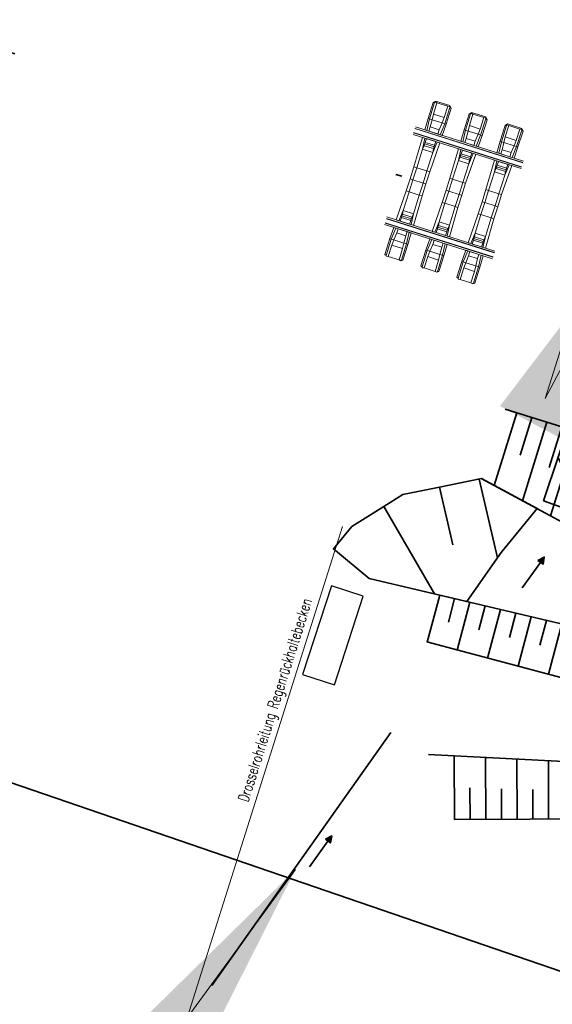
# Model space of a CAD drawing. Header units: metres. Extents: x -11 to 3521450, y 0 to 5943726.
# Tile 74 of 97: x 3521259.5 to 3521267.97, y 5943372.73 to 5943388.38. Entities that reach past the tile are written whole.
import ezdxf

# ---------------------------------------------------------------- set-up
doc = ezdxf.new("R2010")
doc.units = ezdxf.units.M
doc.linetypes.add('AUSGEZOGEN', pattern=[2, 1, 1])
doc.linetypes.add('Strichpunkt', pattern=[25.4, 12.7, -6.35, 0, -6.35])
doc.layers.add('IB_SCHWELLE', color=101, linetype='Continuous', lineweight=9)
doc.layers.add('T__ACHS', color=10, linetype='Strichpunkt', lineweight=25)
doc.layers.add('IBJ_DB-Grenze', color=3, linetype='Continuous', true_color=0x00ff00)
doc.layers.add('IBJ_Rückbau', color=40, linetype='Continuous', true_color=0xffbf00)
for name, color, linetype in [('IBJ_Entwässerung', 170, 'Continuous'), ('IBJ_Sonstiges', 10, 'Continuous'), ('T__TEXT', 2, 'Continuous'), ('T__VERM', 3, 'Continuous')]:
    doc.layers.add(name, color=color, linetype=linetype)
doc.styles.get("Standard").update_dxf_attribs({"font": 'simplex.shx', "width": 0.7})
doc.dimstyles.new('SOFI35$7', dxfattribs={"dimscale": 0, "dimtxt": 3.5, "dimasz": 3.5, "dimexe": 0.18, "dimexo": 0.0625, "dimgap": 0.945, "dimtad": 1, "dimdec": 3, "dimrnd": 0.001, "dimzin": 0, "dimdsep": 46, "dimtxsty": 'Standard', "dimblk1": 'SOF_BEMSTR1', "dimblk2": 'SOF_BEMSTR2', "dimcen": 3.5, "dimse1": 1, "dimse2": 1, "dimclrd": 1, "dimclre": 1, "dimclrt": 2, "dimadec": 0, "dimazin": 0, "dimtfac": 1, "dimtdec": 3, "dimtmove": 0, "dimatfit": 0, "dimfxl": 1, "dimtolj": 1, "dimtzin": 0, "dimlwd": 0, "dimlwe": 0, "dimarcsym": 0})

# ---------------------------------------------------------------- blocks, each defined once
blk = doc.blocks.new('SOF_BEMSTR1')
at = {"color": 0, "linetype": 'ByBlock', "lineweight": -2}
for p, q in [((0, 20), (0, -8.5)), ((3.535, 3.535), (-3.535, -3.535)), ((-5, 0), (5, 0))]:
    blk.add_line(p, q, dxfattribs=at)
blk = doc.blocks.new('SOF_BEMSTR2')
at = {"color": 0, "linetype": 'ByBlock', "lineweight": -2}
for p, q in [((0, -20), (0, 8.5)), ((3.535, 3.535), (-3.535, -3.535)), ((-5, 0), (5, 0))]:
    blk.add_line(p, q, dxfattribs=at)
blk = doc.blocks.new('*U115')
at = {"color": 0, "linetype": 'ByBlock', "lineweight": 35}
for p, q in [((6.958, 1.081), (6.559, 1.188)), ((0, 0), (-0.004, 1.013)), ((0.497, 0.002), (0.493, 0.987)), ((0.997, 0.004), (0.993, 0.961)), ((6.893, 0.839), (6.037, 1.068)), ((1.497, 0.006), (1.493, 0.935)), ((1.997, 0.008), (1.993, 0.909)), ((2.497, 0.001), (2.582, 0.878)), ((2.994, -0.047), (3.082, 0.851)), ((3.492, -0.096), (3.582, 0.825)), ((3.99, -0.144), (4.082, 0.799)), ((4.485, -0.207), (4.668, 0.768)), ((6.174, -0.45), (4.518, 0.776)), ((4.977, -0.299), (5.172, 0.742)), ((6.764, 0.356), (5.361, 0.732)), ((6.471, -0.048), (5.422, 0.729)), ((5.468, -0.392), (5.676, 0.715)), ((6.829, 0.598), (6.372, 0.72)), ((0.247, 0.001), (0.245, 0.501)), ((0.747, 0.003), (0.745, 0.489)), ((1.247, 0.005), (1.245, 0.477)), ((1.747, 0.007), (1.745, 0.464)), ((2.247, 0.009), (2.245, 0.452)), ((2.746, -0.023), (2.789, 0.421)), ((3.243, -0.072), (3.287, 0.383)), ((3.741, -0.12), (3.786, 0.346)), ((6.62, 0.153), (6.247, 0.429)), ((4.238, -0.169), (4.285, 0.309)), ((4.731, -0.253), (4.826, 0.251)), ((5.222, -0.346), (5.323, 0.192)), ((6.322, -0.249), (5.646, 0.252)), ((5.714, -0.438), (5.844, 0.258))]:
    blk.add_line(p, q, dxfattribs=at)
blk = doc.blocks.new('*U116')
at = {"color": 0, "linetype": 'ByBlock', "lineweight": 35}
for p, q in [((0, 0), (0.198, 0.746)), ((0.335, 0.314), (0.434, 0.69)), ((0.476, -0.127), (0.678, 0.632)), ((0.819, 0.192), (0.921, 0.575)), ((0.959, -0.255), (1.165, 0.517)), ((1.304, 0.07), (1.408, 0.46)), ((1.443, -0.383), (1.651, 0.402)), ((1.789, -0.052), (1.895, 0.344)), ((1.926, -0.512), (2.138, 0.287)), ((2.274, -0.173), (2.381, 0.229)), ((2.409, -0.64), (2.625, 0.172)), ((2.759, -0.295), (2.868, 0.114)), ((2.892, -0.769), (3.112, 0.056)), ((3.244, -0.417), (3.355, -0.001)), ((3.376, -0.897), (3.598, -0.059)), ((3.729, -0.539), (3.842, -0.116)), ((3.859, -1.025), (4.085, -0.174)), ((4.214, -0.661), (4.328, -0.232)), ((4.342, -1.154), (4.572, -0.289)), ((4.699, -0.782), (4.815, -0.347)), ((4.825, -1.282), (5.058, -0.404)), ((5.184, -0.904), (5.302, -0.462)), ((5.309, -1.41), (5.545, -0.52)), ((5.669, -1.026), (5.789, -0.577))]:
    blk.add_line(p, q, dxfattribs=at)
blk = doc.blocks.new('*U135')
at = {"color": 0, "linetype": 'ByBlock', "lineweight": 35}
for p, q in [((-2.863, 0.879), (-3.223, -0.278)), ((-2.624, 0.804), (-2.812, 0.203)), ((-2.386, 0.73), (-2.775, -0.519)), ((-2.147, 0.656), (-2.349, 0.008)), ((-1.908, 0.581), (-2.326, -0.761)), ((-1.671, 0.502), (-1.907, -0.179)), ((-1.435, 0.42), (-1.92, -0.98)), ((-1.199, 0.338), (-1.448, -0.381)), ((-0.963, 0.256), (-1.474, -1.22)), ((-0.726, 0.174), (-0.989, -0.583)), ((-0.49, 0.093), (-1.029, -1.46)), ((-0.247, 0.039), (-0.386, -0.846)), ((0, 0), (-0.291, -1.857))]:
    blk.add_line(p, q, dxfattribs=at)

msp = doc.modelspace()

# ---------------------------------------------------------------- hatches: boundary and pattern name
at = {"layer": 'IBJ_Entwässerung', "linetype": 'AUSGEZOGEN', "lineweight": 35}
h = msp.add_hatch(color=256, dxfattribs=at)
h.dxf.hatch_style = 1
h.paths.add_polyline_path([(3521267.7405, 5943379.7796), (3521267.841, 5943379.8341), (3521267.8219, 5943379.7215)])
h = msp.add_hatch(color=256, dxfattribs=at)
h.dxf.hatch_style = 1
h.paths.add_polyline_path([(3521264.3607, 5943375.3487), (3521264.4611, 5943375.4032), (3521264.442, 5943375.2906)])
at = {"layer": 'IBJ_Sonstiges', "linetype": 'AUSGEZOGEN', "lineweight": 35}
h = msp.add_hatch(dxfattribs=at)
h.set_pattern_fill('ANSI31', color=256, scale=0.19)
h.set_pattern_definition([(117.4444, (3521270.7269, 5943372.35044), (-0.53536, -0.27803), [])])
h.paths.add_polyline_path([(3521272.5529, 5943394.7952), (3521267.83, 5943380.727), (3521268.732, 5943380.406), (3521273.335, 5943394.531)])

# ---------------------------------------------------------------- linework, layer by layer
at = {"layer": 'IB_SCHWELLE', "color": 0, "extrusion": (-7.34209e-07, -2.32642e-06, 1), "elevation": -16.4122}
for points in [[(3521266.0734, 5943387.0586), (3521265.9935, 5943386.8063), (3521266.0149, 5943386.7995), (3521266.0971, 5943387.0587), (3521266.0734, 5943387.0586)], [(3521266.135, 5943387.0544), (3521266.0779, 5943386.8741), (3521266.0568, 5943386.7862), (3521266.0149, 5943386.7995), (3521266.0971, 5943387.0587), (3521266.1082, 5943387.0689), (3521266.135, 5943387.0544)], [(3521266.1128, 5943387.0835), (3521266.0734, 5943387.0586), (3521266.0971, 5943387.0587), (3521266.1082, 5943387.0689), (3521266.1128, 5943387.0835)], [(3521266.135, 5943387.0544), (3521266.3066, 5943387), (3521266.2494, 5943386.8197), (3521266.0779, 5943386.8741), (3521266.135, 5943387.0544)], [(3521266.1128, 5943387.0835), (3521266.3416, 5943387.0109), (3521266.337, 5943386.9964), (3521266.3066, 5943387), (3521266.135, 5943387.0544), (3521266.1082, 5943387.0689), (3521266.1128, 5943387.0835)], [(3521266.3066, 5943387), (3521266.2494, 5943386.8197), (3521266.216, 5943386.7358), (3521266.258, 5943386.7225), (3521266.3402, 5943386.9816), (3521266.337, 5943386.9964), (3521266.3066, 5943387)], [(3521266.3594, 5943386.9679), (3521266.2794, 5943386.7157), (3521266.258, 5943386.7225), (3521266.3402, 5943386.9816), (3521266.3594, 5943386.9679)], [(3521266.3416, 5943387.011), (3521266.3594, 5943386.9679), (3521266.3402, 5943386.9816), (3521266.337, 5943386.9964), (3521266.3416, 5943387.011)], [(3521266.0779, 5943386.8741), (3521266.2494, 5943386.8197), (3521266.216, 5943386.7358), (3521266.0568, 5943386.7862), (3521266.0779, 5943386.8741)], [(3521266.6454, 5943386.8773), (3521266.5654, 5943386.625), (3521266.5869, 5943386.6182), (3521266.669, 5943386.8774), (3521266.6454, 5943386.8773)], [(3521266.707, 5943386.8731), (3521266.6498, 5943386.6927), (3521266.6288, 5943386.6049), (3521266.5869, 5943386.6182), (3521266.669, 5943386.8774), (3521266.6801, 5943386.8876), (3521266.707, 5943386.8731)], [(3521266.6848, 5943386.9022), (3521266.6454, 5943386.8773), (3521266.669, 5943386.8774), (3521266.6801, 5943386.8876), (3521266.6848, 5943386.9022)], [(3521266.707, 5943386.8731), (3521266.8786, 5943386.8187), (3521266.8214, 5943386.6383), (3521266.6498, 5943386.6927), (3521266.707, 5943386.8731)], [(3521266.6847, 5943386.9021), (3521266.9135, 5943386.8296), (3521266.9089, 5943386.8151), (3521266.8786, 5943386.8187), (3521266.707, 5943386.8731), (3521266.6801, 5943386.8876), (3521266.6848, 5943386.9022)], [(3521266.9135, 5943386.8296), (3521266.9313, 5943386.7866), (3521266.9121, 5943386.8003), (3521266.9089, 5943386.8151), (3521266.9135, 5943386.8296)], [(3521265.9935, 5943386.8063), (3521265.9416, 5943386.6249), (3521265.9744, 5943386.6145), (3521266.0149, 5943386.7995), (3521265.9935, 5943386.8063)], [(3521266.0148, 5943386.7995), (3521266.0568, 5943386.7862), (3521266.0291, 5943386.6706), (3521266.008, 5943386.6039), (3521265.9744, 5943386.6145), (3521266.0149, 5943386.7995)], [(3521266.0291, 5943386.6706), (3521266.1721, 5943386.6253), (3521266.1509, 5943386.5586), (3521266.008, 5943386.6039), (3521266.0291, 5943386.6706)], [(3521266.0568, 5943386.7862), (3521266.216, 5943386.7358), (3521266.1721, 5943386.6253), (3521266.0291, 5943386.6706), (3521266.0568, 5943386.7862)], [(3521266.258, 5943386.7224), (3521266.216, 5943386.7358), (3521266.1721, 5943386.6253), (3521266.1509, 5943386.5586), (3521266.1845, 5943386.5479), (3521266.258, 5943386.7225)], [(3521266.2794, 5943386.7157), (3521266.2173, 5943386.5375), (3521266.1845, 5943386.5479), (3521266.258, 5943386.7225), (3521266.2794, 5943386.7157)], [(3521266.6498, 5943386.6927), (3521266.8214, 5943386.6383), (3521266.788, 5943386.5544), (3521266.6288, 5943386.6049), (3521266.6498, 5943386.6927)], [(3521266.8786, 5943386.8187), (3521266.8214, 5943386.6383), (3521266.788, 5943386.5544), (3521266.8299, 5943386.5411), (3521266.9121, 5943386.8003), (3521266.9089, 5943386.8151), (3521266.8786, 5943386.8187)], [(3521266.9313, 5943386.7866), (3521266.8513, 5943386.5343), (3521266.8299, 5943386.5411), (3521266.9121, 5943386.8003), (3521266.9313, 5943386.7866)], [(3521267.2173, 5943386.6959), (3521267.1374, 5943386.4437), (3521267.1588, 5943386.4369), (3521267.241, 5943386.6961), (3521267.2173, 5943386.6959)], [(3521267.2789, 5943386.6917), (3521267.2218, 5943386.5114), (3521267.2007, 5943386.4236), (3521267.1588, 5943386.4369), (3521267.241, 5943386.6961), (3521267.2521, 5943386.7063), (3521267.2789, 5943386.6917)], [(3521267.2567, 5943386.7208), (3521267.2173, 5943386.6959), (3521267.241, 5943386.6961), (3521267.2521, 5943386.7063), (3521267.2567, 5943386.7208)], [(3521267.2789, 5943386.6917), (3521267.4505, 5943386.6373), (3521267.3933, 5943386.457), (3521267.2218, 5943386.5114), (3521267.2789, 5943386.6917)], [(3521267.2567, 5943386.7208), (3521267.4855, 5943386.6483), (3521267.4809, 5943386.6338), (3521267.4505, 5943386.6373), (3521267.2789, 5943386.6917), (3521267.2521, 5943386.7063), (3521267.2567, 5943386.7208)], [(3521266.5654, 5943386.625), (3521266.5135, 5943386.4436), (3521266.5464, 5943386.4332), (3521266.5869, 5943386.6182), (3521266.5654, 5943386.625)], [(3521266.5868, 5943386.6182), (3521266.6288, 5943386.6049), (3521266.6011, 5943386.4893), (3521266.5799, 5943386.4225), (3521266.5464, 5943386.4332), (3521266.5869, 5943386.6182)], [(3521266.6288, 5943386.6049), (3521266.788, 5943386.5544), (3521266.744, 5943386.444), (3521266.6011, 5943386.4893), (3521266.6288, 5943386.6049)], [(3521266.83, 5943386.5411), (3521266.788, 5943386.5544), (3521266.744, 5943386.444), (3521266.7228, 5943386.3772), (3521266.7564, 5943386.3666), (3521266.8299, 5943386.5411)], [(3521266.8513, 5943386.5343), (3521266.7893, 5943386.3562), (3521266.7564, 5943386.3666), (3521266.8299, 5943386.5411), (3521266.8513, 5943386.5343)], [(3521267.2218, 5943386.5114), (3521267.3933, 5943386.457), (3521267.3599, 5943386.3731), (3521267.2007, 5943386.4236), (3521267.2218, 5943386.5114)], [(3521267.4505, 5943386.6373), (3521267.3933, 5943386.457), (3521267.3599, 5943386.3731), (3521267.4018, 5943386.3598), (3521267.484, 5943386.619), (3521267.4808, 5943386.6337), (3521267.4505, 5943386.6373)], [(3521267.5033, 5943386.6053), (3521267.4233, 5943386.353), (3521267.4018, 5943386.3598), (3521267.484, 5943386.619), (3521267.5033, 5943386.6053)], [(3521267.4855, 5943386.6483), (3521267.5033, 5943386.6053), (3521267.484, 5943386.619), (3521267.4808, 5943386.6337), (3521267.4855, 5943386.6483)], [(3521265.9038, 5943386.5058), (3521265.9442, 5943386.4929), (3521265.9061, 5943386.3189), (3521265.8125, 5943386.0237), (3521265.7696, 5943386.0373), (3521265.9038, 5943386.5058)], [(3521265.9312, 5943386.3734), (3521265.9061, 5943386.3189), (3521266.07, 5943386.2669), (3521266.0808, 5943386.3259), (3521265.9312, 5943386.3733)], [(3521265.9398, 5943386.4002), (3521266.0893, 5943386.3528), (3521266.0808, 5943386.3259), (3521265.9312, 5943386.3734)], [(3521266.0976, 5943386.3789), (3521265.948, 5943386.4263), (3521265.9398, 5943386.4002), (3521266.0894, 5943386.3528)], [(3521265.9669, 5943386.4858), (3521266.1165, 5943386.4383), (3521266.0976, 5943386.3789), (3521265.948, 5943386.4263)], [(3521266.1796, 5943386.4183), (3521266.1391, 5943386.4312), (3521266.07, 5943386.2669), (3521265.9764, 5943385.9717), (3521266.0193, 5943385.9581), (3521266.1796, 5943386.4183)], [(3521266.6011, 5943386.4893), (3521266.744, 5943386.444), (3521266.7228, 5943386.3772), (3521266.5799, 5943386.4225), (3521266.6011, 5943386.4893)], [(3521267.1374, 5943386.4437), (3521267.0854, 5943386.2623), (3521267.1183, 5943386.2519), (3521267.1588, 5943386.4369), (3521267.1374, 5943386.4437)], [(3521267.1587, 5943386.4369), (3521267.2007, 5943386.4236), (3521267.173, 5943386.3079), (3521267.1519, 5943386.2412), (3521267.1183, 5943386.2519), (3521267.1588, 5943386.4369)], [(3521267.2007, 5943386.4236), (3521267.3599, 5943386.3731), (3521267.3159, 5943386.2626), (3521267.173, 5943386.3079), (3521267.2007, 5943386.4236)], [(3521267.4019, 5943386.3598), (3521267.3599, 5943386.3731), (3521267.3159, 5943386.2626), (3521267.2948, 5943386.1959), (3521267.3284, 5943386.1853), (3521267.4018, 5943386.3598)], [(3521267.4233, 5943386.353), (3521267.3612, 5943386.1748), (3521267.3284, 5943386.1853), (3521267.4018, 5943386.3598), (3521267.4233, 5943386.353)], [(3521266.4757, 5943386.3244), (3521266.5162, 5943386.3116), (3521266.4781, 5943386.1376), (3521266.3845, 5943385.8423), (3521266.3416, 5943385.8559), (3521266.4757, 5943386.3245)], [(3521266.5117, 5943386.2189), (3521266.6613, 5943386.1715), (3521266.6528, 5943386.1446), (3521266.5032, 5943386.192)], [(3521266.6696, 5943386.1976), (3521266.52, 5943386.245), (3521266.5117, 5943386.2189), (3521266.6613, 5943386.1715)], [(3521266.5388, 5943386.3044), (3521266.6884, 5943386.257), (3521266.6696, 5943386.1976), (3521266.52, 5943386.245)], [(3521266.7515, 5943386.237), (3521266.7111, 5943386.2498), (3521266.6419, 5943386.0856), (3521266.5483, 5943385.7904), (3521266.5912, 5943385.7768), (3521266.7515, 5943386.237)], [(3521267.173, 5943386.3079), (3521267.3159, 5943386.2626), (3521267.2948, 5943386.1959), (3521267.1519, 5943386.2412), (3521267.173, 5943386.3079)], [(3521266.5032, 5943386.192), (3521266.4781, 5943386.1376), (3521266.6419, 5943386.0856), (3521266.6528, 5943386.1446), (3521266.5032, 5943386.192)], [(3521267.0477, 5943386.1431), (3521267.0881, 5943386.1303), (3521267.05, 5943385.9562), (3521266.9564, 5943385.661), (3521266.9135, 5943385.6746), (3521267.0477, 5943386.1431)], [(3521267.2415, 5943386.0162), (3521267.0919, 5943386.0637), (3521267.0837, 5943386.0376), (3521267.2332, 5943385.9902)], [(3521267.1108, 5943386.1231), (3521267.2604, 5943386.0757), (3521267.2415, 5943386.0162), (3521267.0919, 5943386.0637)], [(3521267.3235, 5943386.0557), (3521267.283, 5943386.0685), (3521267.2139, 5943385.9043), (3521267.1202, 5943385.6091), (3521267.1631, 5943385.5955), (3521267.3235, 5943386.0557)], [(3521265.8125, 5943386.0237), (3521265.7696, 5943386.0373), (3521265.7088, 5943385.8453), (3521265.7517, 5943385.8317)], [(3521265.8125, 5943386.0237), (3521265.9764, 5943385.9717), (3521265.9155, 5943385.7797), (3521265.7517, 5943385.8317)], [(3521265.9764, 5943385.9717), (3521266.0193, 5943385.9581), (3521265.9584, 5943385.7661), (3521265.9155, 5943385.7797)], [(3521267.0751, 5943386.0107), (3521267.05, 5943385.9562), (3521267.2139, 5943385.9043), (3521267.2247, 5943385.9633), (3521267.0751, 5943386.0107)], [(3521267.0837, 5943386.0376), (3521267.2332, 5943385.9902), (3521267.2247, 5943385.9633), (3521267.0751, 5943386.0107)], [(3521265.6908, 5943385.6397), (3521265.6479, 5943385.6533), (3521265.7088, 5943385.8453), (3521265.7517, 5943385.8317)], [(3521265.6908, 5943385.6397), (3521265.8546, 5943385.5877), (3521265.9155, 5943385.7797), (3521265.7517, 5943385.8317)], [(3521265.8546, 5943385.5877), (3521265.8975, 5943385.5741), (3521265.9584, 5943385.7661), (3521265.9155, 5943385.7797)], [(3521266.3845, 5943385.8423), (3521266.3416, 5943385.8559), (3521266.2807, 5943385.6639), (3521266.3236, 5943385.6503)], [(3521266.3845, 5943385.8423), (3521266.5483, 5943385.7904), (3521266.4874, 5943385.5984), (3521266.3236, 5943385.6503)], [(3521266.5483, 5943385.7904), (3521266.5912, 5943385.7768), (3521266.5303, 5943385.5848), (3521266.4874, 5943385.5984)], [(3521265.4876, 5943385.1931), (3521265.528, 5943385.1803), (3521265.5972, 5943385.3445), (3521265.6908, 5943385.6397), (3521265.6479, 5943385.6533), (3521265.4876, 5943385.1931)], [(3521265.7634, 5943385.1056), (3521265.7229, 5943385.1185), (3521265.7611, 5943385.2925), (3521265.8546, 5943385.5877), (3521265.8975, 5943385.5741), (3521265.7634, 5943385.1056)], [(3521266.2627, 5943385.4584), (3521266.2199, 5943385.472), (3521266.2807, 5943385.6639), (3521266.3236, 5943385.6503)], [(3521266.2627, 5943385.4584), (3521266.4266, 5943385.4064), (3521266.4874, 5943385.5984), (3521266.3236, 5943385.6503)], [(3521266.4266, 5943385.4064), (3521266.4695, 5943385.3928), (3521266.5303, 5943385.5848), (3521266.4874, 5943385.5984)], [(3521266.9564, 5943385.661), (3521266.9135, 5943385.6746), (3521266.8527, 5943385.4826), (3521266.8956, 5943385.469)], [(3521266.9564, 5943385.661), (3521267.1202, 5943385.6091), (3521267.0594, 5943385.4171), (3521266.8956, 5943385.469)], [(3521267.1202, 5943385.6091), (3521267.1631, 5943385.5955), (3521267.1023, 5943385.4035), (3521267.0594, 5943385.4171)], [(3521266.0595, 5943385.0118), (3521266.1, 5943384.9989), (3521266.1691, 5943385.1631), (3521266.2627, 5943385.4584), (3521266.2199, 5943385.472), (3521266.0595, 5943385.0117)], [(3521266.8347, 5943385.277), (3521266.7918, 5943385.2906), (3521266.8527, 5943385.4826), (3521266.8956, 5943385.469)], [(3521266.8347, 5943385.277), (3521266.9985, 5943385.2251), (3521267.0594, 5943385.4171), (3521266.8956, 5943385.469)], [(3521266.9985, 5943385.2251), (3521267.0414, 5943385.2115), (3521267.1023, 5943385.4035), (3521267.0594, 5943385.4171)], [(3521265.7191, 5943385.1851), (3521265.5696, 5943385.2325), (3521265.5778, 5943385.2586), (3521265.7274, 5943385.2112)], [(3521265.5778, 5943385.2586), (3521265.7274, 5943385.2112), (3521265.7359, 5943385.2381), (3521265.5863, 5943385.2855)], [(3521265.5863, 5943385.2855), (3521265.5972, 5943385.3445), (3521265.7611, 5943385.2925), (3521265.7359, 5943385.2381), (3521265.5863, 5943385.2855)], [(3521266.3353, 5943384.9243), (3521266.2949, 5943384.9371), (3521266.333, 5943385.1112), (3521266.4266, 5943385.4064), (3521266.4695, 5943385.3928), (3521266.3353, 5943384.9243)], [(3521266.6315, 5943384.8304), (3521266.6719, 5943384.8176), (3521266.7411, 5943384.9818), (3521266.8347, 5943385.277), (3521266.7918, 5943385.2906), (3521266.6315, 5943384.8304)], [(3521265.5507, 5943385.1731), (3521265.7003, 5943385.1257), (3521265.7191, 5943385.1851), (3521265.5695, 5943385.2325)], [(3521266.1498, 5943385.0773), (3521266.2993, 5943385.0298), (3521266.3079, 5943385.0567), (3521266.1583, 5943385.1042)], [(3521266.1583, 5943385.1042), (3521266.1691, 5943385.1631), (3521266.333, 5943385.1112), (3521266.3079, 5943385.0567), (3521266.1583, 5943385.1042)], [(3521266.9073, 5943384.743), (3521266.8668, 5943384.7558), (3521266.9049, 5943384.9299), (3521266.9985, 5943385.2251), (3521267.0414, 5943385.2115), (3521266.9073, 5943384.743)], [(3521265.3878, 5943384.8959), (3521265.4499, 5943385.074), (3521265.4827, 5943385.0636), (3521265.4092, 5943384.8891), (3521265.3878, 5943384.8959)], [(3521265.4092, 5943384.8891), (3521265.4512, 5943384.8758), (3521265.4951, 5943384.9862), (3521265.5163, 5943385.053), (3521265.4827, 5943385.0636), (3521265.4092, 5943384.8891)], [(3521265.4512, 5943384.8758), (3521265.6103, 5943384.8253), (3521265.6381, 5943384.9409), (3521265.4951, 5943384.9862), (3521265.4512, 5943384.8758)], [(3521265.4951, 5943384.9862), (3521265.6381, 5943384.9409), (3521265.6592, 5943385.0076), (3521265.5163, 5943385.053), (3521265.4951, 5943384.9862)], [(3521265.6523, 5943384.812), (3521265.6103, 5943384.8253), (3521265.6381, 5943384.9409), (3521265.6592, 5943385.0076), (3521265.6928, 5943384.997), (3521265.6523, 5943384.812)], [(3521265.6737, 5943384.8052), (3521265.7256, 5943384.9866), (3521265.6928, 5943384.997), (3521265.6523, 5943384.812), (3521265.6737, 5943384.8052)], [(3521266.1226, 5943384.9918), (3521266.2722, 5943384.9443), (3521266.2911, 5943385.0038), (3521266.1415, 5943385.0512)], [(3521266.2911, 5943385.0038), (3521266.1415, 5943385.0512), (3521266.1498, 5943385.0773), (3521266.2993, 5943385.0298)], [(3521266.7302, 5943384.9228), (3521266.7411, 5943384.9818), (3521266.9049, 5943384.9299), (3521266.8798, 5943384.8754), (3521266.7302, 5943384.9228)], [(3521265.3078, 5943384.6436), (3521265.3878, 5943384.8959), (3521265.4092, 5943384.8891), (3521265.327, 5943384.6299), (3521265.3078, 5943384.6436)], [(3521265.3606, 5943384.6115), (3521265.4178, 5943384.7919), (3521265.4512, 5943384.8758), (3521265.4092, 5943384.8891), (3521265.327, 5943384.6299), (3521265.3302, 5943384.6151), (3521265.3606, 5943384.6115)], [(3521265.3606, 5943384.6115), (3521265.5321, 5943384.5571), (3521265.5893, 5943384.7375), (3521265.4178, 5943384.7919), (3521265.3606, 5943384.6115)], [(3521265.4178, 5943384.7919), (3521265.5893, 5943384.7375), (3521265.6103, 5943384.8253), (3521265.4512, 5943384.8758), (3521265.4178, 5943384.7919)], [(3521265.5322, 5943384.5571), (3521265.5893, 5943384.7375), (3521265.6103, 5943384.8253), (3521265.6523, 5943384.812), (3521265.5701, 5943384.5528), (3521265.559, 5943384.5426), (3521265.5321, 5943384.5571)], [(3521265.5938, 5943384.5529), (3521265.6737, 5943384.8052), (3521265.6523, 5943384.812), (3521265.5701, 5943384.5528), (3521265.5938, 5943384.5529)], [(3521265.9597, 5943384.7145), (3521266.0218, 5943384.8927), (3521266.0547, 5943384.8823), (3521265.9812, 5943384.7077), (3521265.9597, 5943384.7145)], [(3521265.9811, 5943384.7078), (3521266.0231, 5943384.6944), (3521266.0671, 5943384.8049), (3521266.0882, 5943384.8716), (3521266.0547, 5943384.8823), (3521265.9812, 5943384.7077)], [(3521266.0231, 5943384.6944), (3521266.1823, 5943384.644), (3521266.21, 5943384.7596), (3521266.0671, 5943384.8049), (3521266.0231, 5943384.6944)], [(3521266.0671, 5943384.8049), (3521266.21, 5943384.7596), (3521266.2311, 5943384.8263), (3521266.0882, 5943384.8716), (3521266.0671, 5943384.8049)], [(3521266.2243, 5943384.6307), (3521266.1823, 5943384.644), (3521266.21, 5943384.7596), (3521266.2311, 5943384.8263), (3521266.2647, 5943384.8157), (3521266.2242, 5943384.6307)], [(3521266.2457, 5943384.6239), (3521266.2976, 5943384.8053), (3521266.2647, 5943384.8157), (3521266.2242, 5943384.6307), (3521266.2457, 5943384.6239)], [(3521266.6946, 5943384.8104), (3521266.8442, 5943384.763), (3521266.863, 5943384.8225), (3521266.7134, 5943384.8699)], [(3521266.863, 5943384.8225), (3521266.7134, 5943384.8699), (3521266.7217, 5943384.8959), (3521266.8713, 5943384.8485)], [(3521266.7217, 5943384.8959), (3521266.8713, 5943384.8485), (3521266.8798, 5943384.8754), (3521266.7302, 5943384.9228)], [(3521265.8797, 5943384.4623), (3521265.9597, 5943384.7145), (3521265.9812, 5943384.7077), (3521265.899, 5943384.4485), (3521265.8797, 5943384.4623)], [(3521265.9325, 5943384.4302), (3521265.9897, 5943384.6105), (3521266.0231, 5943384.6944), (3521265.9812, 5943384.7077), (3521265.899, 5943384.4485), (3521265.9022, 5943384.4338), (3521265.9325, 5943384.4302)], [(3521265.9897, 5943384.6105), (3521266.1612, 5943384.5561), (3521266.1823, 5943384.644), (3521266.0231, 5943384.6944), (3521265.9897, 5943384.6105)], [(3521266.1041, 5943384.3758), (3521266.1612, 5943384.5561), (3521266.1823, 5943384.644), (3521266.2242, 5943384.6307), (3521266.1421, 5943384.3715), (3521266.131, 5943384.3613), (3521266.1041, 5943384.3758)], [(3521266.5317, 5943384.5332), (3521266.5937, 5943384.7114), (3521266.6266, 5943384.7009), (3521266.5531, 5943384.5264), (3521266.5317, 5943384.5332)], [(3521266.5531, 5943384.5264), (3521266.595, 5943384.5131), (3521266.639, 5943384.6236), (3521266.6602, 5943384.6903), (3521266.6266, 5943384.7009), (3521266.5531, 5943384.5264)], [(3521266.639, 5943384.6236), (3521266.7819, 5943384.5783), (3521266.8031, 5943384.645), (3521266.6602, 5943384.6903), (3521266.639, 5943384.6236)], [(3521266.7962, 5943384.4493), (3521266.7542, 5943384.4626), (3521266.7819, 5943384.5783), (3521266.8031, 5943384.645), (3521266.8367, 5943384.6343), (3521266.7962, 5943384.4494)], [(3521266.8176, 5943384.4426), (3521266.8695, 5943384.6239), (3521266.8367, 5943384.6343), (3521266.7962, 5943384.4494), (3521266.8176, 5943384.4426)], [(3521265.9325, 5943384.4302), (3521266.1041, 5943384.3758), (3521266.1612, 5943384.5561), (3521265.9897, 5943384.6105), (3521265.9325, 5943384.4302)], [(3521266.1657, 5943384.3716), (3521266.2457, 5943384.6239), (3521266.2242, 5943384.6307), (3521266.1421, 5943384.3715), (3521266.1657, 5943384.3716)], [(3521266.4517, 5943384.2809), (3521266.5317, 5943384.5332), (3521266.5531, 5943384.5264), (3521266.4709, 5943384.2672), (3521266.4517, 5943384.2809)], [(3521266.5045, 5943384.2489), (3521266.5616, 5943384.4292), (3521266.595, 5943384.5131), (3521266.5531, 5943384.5264), (3521266.4709, 5943384.2672), (3521266.4741, 5943384.2525), (3521266.5045, 5943384.2489)], [(3521266.5616, 5943384.4292), (3521266.7332, 5943384.3748), (3521266.7542, 5943384.4626), (3521266.595, 5943384.5131), (3521266.5616, 5943384.4292)], [(3521266.595, 5943384.5131), (3521266.7542, 5943384.4626), (3521266.7819, 5943384.5783), (3521266.639, 5943384.6236), (3521266.595, 5943384.5131)], [(3521266.5045, 5943384.2489), (3521266.676, 5943384.1945), (3521266.7332, 5943384.3748), (3521266.5616, 5943384.4292), (3521266.5045, 5943384.2489)], [(3521266.676, 5943384.1945), (3521266.7332, 5943384.3748), (3521266.7542, 5943384.4626), (3521266.7962, 5943384.4494), (3521266.714, 5943384.1902), (3521266.7029, 5943384.1799), (3521266.676, 5943384.1945)], [(3521266.7376, 5943384.1903), (3521266.8176, 5943384.4426), (3521266.7962, 5943384.4494), (3521266.714, 5943384.1902), (3521266.7376, 5943384.1903)]]:
    msp.add_lwpolyline(points, close=True, dxfattribs=at)
for points in [[(3521265.7935, 5943386.6719), (3521267.5093, 5943386.1279)], [(3521265.7557, 5943386.5527), (3521267.4715, 5943386.0087)], [(3521267.4788, 5943386.0316), (3521265.7629, 5943386.5756)], [(3521265.7645, 5943386.5804), (3521267.4803, 5943386.0364)], [(3521265.7847, 5943386.6442), (3521267.5005, 5943386.1002)], [(3521265.7862, 5943386.649), (3521267.502, 5943386.105)], [(3521265.3017, 5943385.1209), (3521267.0176, 5943384.5769)], [(3521267.0248, 5943384.5998), (3521265.309, 5943385.1438)], [(3521265.3105, 5943385.1485), (3521267.0263, 5943384.6045)], [(3521265.3308, 5943385.2124), (3521267.0466, 5943384.6684)], [(3521265.3323, 5943385.2172), (3521267.0481, 5943384.6732)], [(3521265.3395, 5943385.24), (3521267.0554, 5943384.696)]]:
    msp.add_lwpolyline(points, dxfattribs=at)
at = {"layer": 'IBJ_DB-Grenze', "linetype": 'AUSGEZOGEN', "lineweight": 35}
msp.add_lwpolyline([(3521229.3, 5943391.97), (3521226.01, 5943387.69), (3521295.74, 5943363.77), (3521338.27, 5943351.87), (3521383.9002, 5943336.755)], dxfattribs=at)
at = {"layer": 'IBJ_Entwässerung', "linetype": 'AUSGEZOGEN', "lineweight": 35}
for p, q in [((3521267.4904, 5943379.3438), (3521267.7812, 5943379.7505)), ((3521262.5576, 5943373.0268), (3521265.404, 5943377.0482)), ((3521264.1106, 5943374.9129), (3521264.4013, 5943375.3196))]:
    msp.add_line(p, q, dxfattribs=at)
for points in [[(3521267.7405, 5943379.7796), (3521267.841, 5943379.8341), (3521267.8219, 5943379.7215)], [(3521264.3607, 5943375.3487), (3521264.4611, 5943375.4032), (3521264.442, 5943375.2906)]]:
    msp.add_lwpolyline(points, close=True, dxfattribs=at)
at = {"layer": 'IBJ_Rückbau', "linetype": 'AUSGEZOGEN', "lineweight": 35}
for p, q in [((3521267.095, 5943379.821), (3521266.806, 5943381.0731)), ((3521266.387, 5943380.029), (3521266.1759, 5943380.9453)), ((3521266.0981, 5943379.2497), (3521265.29, 5943380.6379))]:
    msp.add_line(p, q, dxfattribs=at)
msp.add_lwpolyline([(3521265.0588, 5943379.4957), (3521264.488, 5943379.964), (3521264.779, 5943380.319), (3521265.29, 5943380.6379), (3521265.593, 5943380.827), (3521266.176, 5943380.945), (3521266.8438, 5943381.0808), (3521267.7287, 5943380.6039), (3521267.156, 5943379.908), (3521266.6093, 5943379.1287), (3521265.0588, 5943379.4957)], dxfattribs=at)
at = {"layer": 'IBJ_Sonstiges', "linetype": 'AUSGEZOGEN', "lineweight": 35}
msp.add_lwpolyline([(3521267.83, 5943380.727), (3521272.5529, 5943394.7952), (3521273.335, 5943394.531), (3521268.732, 5943380.406)], close=True, dxfattribs=at)
for points in [[(3521267.217, 5943382.187), (3521268.4447, 5943381.8048), (3521269.86, 5943381.314), (3521270.0029, 5943381.2916), (3521270.268, 5943381.25)], [(3521266.8402, 5943381.0827), (3521269.976, 5943379.393)], [(3521265.0588, 5943379.4957), (3521271.7705, 5943377.9073)], [(3521265.9749, 5943378.4863), (3521271.8909, 5943376.9144)], [(3521266.411, 5943375.664), (3521268.8207, 5943375.6739), (3521270.7381, 5943375.487), (3521272.5391, 5943375.149), (3521273.1746, 5943376.0074), (3521273.5108, 5943377.2636)], [(3521265.999, 5943376.699), (3521272.2552, 5943376.3707), (3521272.5709, 5943376.9538)]]:
    msp.add_lwpolyline(points, dxfattribs=at)
at = {"layer": 'T__ACHS', "color": 4, "linetype": 'Strichpunkt', "lineweight": 35}
msp.add_line((3521283.7358, 5943380.1383), (3521237.7983, 5943394.679), dxfattribs=at)
at = {"layer": 'T__TEXT', "extrusion": (-1.45009e-07, -4.10392e-07, 1), "elevation": -15.609}
msp.add_lwpolyline([(3521263.9991, 5943377.9688), (3521264.5048, 5943377.8043), (3521264.9636, 5943379.2152), (3521264.4578, 5943379.3797)], close=True, dxfattribs=at)

# ---------------------------------------------------------------- block references
at = {"layer": 'IBJ_Sonstiges'}
for name, p in [('*U135', (3521270.268, 5943381.25)), ('*U115', (3521266.4139, 5943375.664))]:
    msp.add_blockref(name, p, dxfattribs=at)
at = {"layer": 'IBJ_Sonstiges', "lineweight": 35}
msp.add_blockref('*U116', (3521265.9819, 5943378.4844), dxfattribs=at)

# ---------------------------------------------------------------- texts
at = {"layer": 'T__VERM', "color": 2, "linetype": 'AUSGEZOGEN', "lineweight": 35, "insert": (3521263.1879, 5943375.9097), "char_height": 0.175, "attachment_point": 7, "rotation": 72.44437}
msp.add_mtext('\\A1;Drosselrohrleitung Regenrückhaltebecken', dxfattribs=at)

# ---------------------------------------------------------------- leaders
at = {"layer": 'T__VERM', "linetype": 'AUSGEZOGEN', "lineweight": 35, "annotation_type": 0, "has_hookline": 1, "hookline_direction": 0, "horizontal_direction": (0.301632, 0.953425, 0)}
for points, text_width in [([(3521269.2839, 5943385.0579), (3521267.8534, 5943382.3562), (3521268.9091, 5943385.6932)], 2.905), ([(3521263.8849, 5943374.8672), (3521262.163, 5943372.5134), (3521263.2187, 5943375.8504)], 3.745)]:
    msp.add_leader(points, dimstyle='SOFI35$7', override={"dimscale": 0}, dxfattribs=dict(at, text_width=text_width))

doc.saveas('drawing.dxf')
